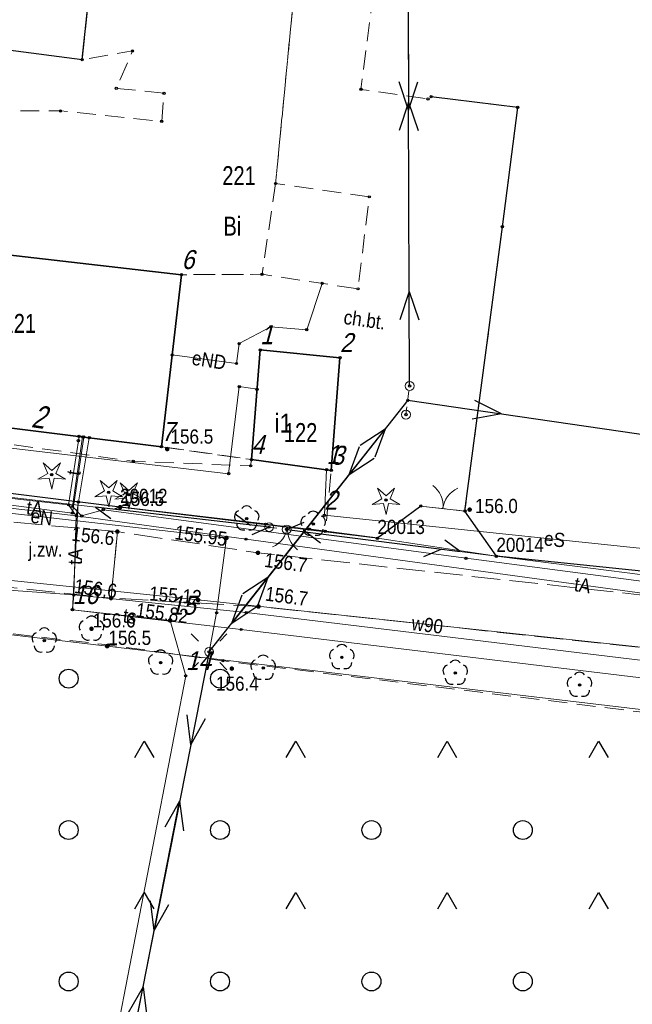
# Model space of a CAD drawing. Header units: metres. Extents: x 5548743 to 5556416, y 5707500 to 5714000.
# Tile 68 of 244: x 5554710 to 5554758, y 5709184 to 5709262. Entities that reach past the tile are written whole.
import ezdxf
from ezdxf.enums import TextEntityAlignment as Align

# ---------------------------------------------------------------- set-up
doc = ezdxf.new("R2010")
doc.units = ezdxf.units.M
for name, pattern in [('1.5_0.75', [2.25, 1.5, -0.75]), ('2.25_0.75', [3, 2.25, -0.75]), ('219-1000', [0]), ('otob_1000', [0]), ('suep_nn_1000', [0]), ('supp_1000', [1.25, 0.625, -0.625]), ('sutp_1000', [0])]:
    doc.linetypes.add(name, pattern=pattern)
doc.layers.get('0').update_dxf_attribs({"color": 2, "lineweight": 5})
doc.styles.get("Standard").update_dxf_attribs({"font": 'Working1250', "width": 0.75})
doc.linetypes.add('902-1000', pattern='A,5,0,[1,ksztalty.shx,S=1,R=0,X=0,Y=0],5', length=10)

# ---------------------------------------------------------------- blocks, each defined once
blk = doc.blocks.new('PUNKTBUD')
at = {"color": 0}
blk.add_circle((0, 0), 0.09, dxfattribs=at)
blk = doc.blocks.new('203')
at = {"linetype": 'Continuous', "lineweight": 0}
h = blk.add_hatch(color=0, dxfattribs=at)
edge = h.paths.add_edge_path()
edge.add_arc((0, 0), 0.09, 0, 360)
blk = doc.blocks.new('SM05')
at = {"color": 0, "linetype": 'Continuous', "lineweight": 13}
blk.add_circle((0, 0), 0.35, dxfattribs=at)
blk = doc.blocks.new('SUEP1')
at = {"color": 0, "linetype": 'Continuous'}
for p, q in [((0, 0), (7.5, 0)), ((7.5, 0), (5.25, 0.75)), ((7.5, 0), (5.25, -0.75)), ((7.5, 0), (22.5, 0)), ((22.5, 0), (20.25, 0.75)), ((22.5, 0), (20.25, -0.75))]:
    blk.add_line(p, q, dxfattribs=at)
blk = doc.blocks.new('US15')
at = {"color": 0, "linetype": 'Continuous', "lineweight": 13}
blk.add_circle((0, 0), 0.35, dxfattribs=at)
blk = doc.blocks.new('SM01')
at = {"color": 0, "linetype": 'Continuous', "lineweight": 13}
for p, q in [((-0.848, 0.848), (-1.414, 1.414)), ((0.849, 0.848), (1.414, 1.414)), ((-0.848, -0.849), (-1.414, -1.414)), ((0.849, -0.849), (1.414, -1.414))]:
    blk.add_line(p, q, dxfattribs=at)
blk.add_circle((0, 0), 0.35, dxfattribs=at)
blk = doc.blocks.new('PW01')
at = {"linetype": 'Continuous', "lineweight": 13}
h = blk.add_hatch(color=0, dxfattribs=at)
edge = h.paths.add_edge_path()
edge.add_arc((0, 0), 0.18, 0, 360)
blk = doc.blocks.new('OP021')
at = {"linetype": 'Continuous', "lineweight": 13}
h = blk.add_hatch(color=0, dxfattribs=at)
edge = h.paths.add_edge_path()
edge.add_arc((0, 0), 0.1, 0, 360)
at = {"color": 0, "linetype": 'Continuous', "lineweight": -3}
for centre, start, end in [((0, 0.5), 38.316, 141.684), ((-0.476, 0.154), 110.388, 213.756), ((0.476, 0.154), 326.244, 69.612), ((-0.294, -0.404), 182.272, 285.64), ((0.294, -0.404), 254.36, 357.728), ((0.294, -0.404), 254.36, 357.728)]:
    blk.add_arc(centre, 0.5, start, end, dxfattribs=at)
blk = doc.blocks.new('OK02')
at = {"color": 0, "linetype": 'Continuous', "lineweight": 0}
for centre, start, end in [((-2, 0), 0, 60), ((2, 0), 120, 180)]:
    blk.add_arc(centre, 2, start, end, dxfattribs=at)
blk = doc.blocks.new('OP011')
at = {"linetype": 'Continuous', "lineweight": 13}
h = blk.add_hatch(color=0, dxfattribs=at)
edge = h.paths.add_edge_path()
edge.add_arc((0, 0), 0.1, 0, 360)
at = {"color": 0, "linetype": 'Continuous', "lineweight": 13}
for p, q in [((-0.324, 0.105), (-0.679, 0.935)), ((-0.679, 0.935), (0, 0.341)), ((0, 0.341), (0.679, 0.935)), ((0.679, 0.935), (0.324, 0.105)), ((-1.099, -0.357), (-0.324, 0.105)), ((0.324, 0.105), (1.099, -0.357)), ((-0.2, -0.275), (-1.099, -0.357)), ((-0.2, -0.275), (0, -1.155)), ((0, -1.155), (0.2, -0.275)), ((1.099, -0.357), (0.2, -0.275))]:
    blk.add_line(p, q, dxfattribs=at)
blk = doc.blocks.new('SUTP')
at = {"color": 0, "linetype": 'Continuous'}
for p, q in [((0, 0), (1.299, 0.75)), ((0, 0), (13.848, 0)), ((2.799, -0.75), (1.5, 0)), ((11.049, -0.75), (12.348, 0)), ((13.848, 0), (12.549, 0.75))]:
    blk.add_line(p, q, dxfattribs=at)
blk = doc.blocks.new('OTZK3')
at = {"color": 0, "linetype": 'Continuous'}
for p, q in [((-0.75, -0.433), (0, 0.866)), ((0, 0.866), (0.75, -0.433))]:
    blk.add_line(p, q, dxfattribs=at)
blk = doc.blocks.new('OTZK1')
at = {"color": 0, "linetype": 'Continuous'}
blk.add_circle((0, 0), 0.75, dxfattribs=at)
blk = doc.blocks.new('PIKIETAW1891')
at = {"color": 0}
blk.add_circle((0, 0), 0.09, dxfattribs=at)

msp = doc.modelspace()

# ---------------------------------------------------------------- linework, layer by layer
at = {"layer": '218-kontur użytku gruntowego', "color": 3, "linetype": 'CONTINUOUS', "lineweight": 18, "flags": 128}
for points in [[(5554697.51, 5709226.05), (5554717.67, 5709223.54)], [(5554717.67, 5709223.54), (5554697.51, 5709226.05)], [(5554717.67, 5709223.54), (5554738.07, 5709221.08)], [(5554738.07, 5709221.08), (5554717.67, 5709223.54)], [(5554738.07, 5709221.08), (5554747.5, 5709219.66)], [(5554747.5, 5709219.66), (5554738.07, 5709221.08)], [(5554747.5, 5709219.66), (5554762.83, 5709218.08)], [(5554762.83, 5709218.08), (5554747.5, 5709219.66)], [(5554857.11, 5709195.87), (5554693.04, 5709215.32)], [(5554693.04, 5709215.32), (5554857.11, 5709195.87)]]:
    msp.add_lwpolyline(points, dxfattribs=at)
at = {"layer": '219-działka ewidencyjna', "color": 7, "linetype": '219-1000', "lineweight": 18, "flags": 128}
for points in [[(5554697.51, 5709226.05), (5554717.67, 5709223.54)], [(5554717.67, 5709223.54), (5554738.07, 5709221.08)], [(5554738.07, 5709221.08), (5554747.5, 5709219.66)], [(5554762.83, 5709218.08), (5554747.5, 5709219.66)], [(5554857.11, 5709195.87), (5554693.04, 5709215.32)]]:
    msp.add_lwpolyline(points, dxfattribs=at)
at = {"layer": '312-budynek ewidencyjny', "color": 7, "linetype": 'CONTINUOUS', "lineweight": 35, "flags": 128}
for points in [[(5554705.09, 5709243.98), (5554722.54, 5709241.97)], [(5554722.54, 5709241.97), (5554720.95, 5709228.34)], [(5554728.09, 5709227.32), (5554728.78, 5709236.01)], [(5554728.78, 5709236.01), (5554735.1, 5709235.39)], [(5554735.1, 5709235.39), (5554734.41, 5709226.46)], [(5554720.95, 5709228.34), (5554704.6, 5709230.37)], [(5554734.41, 5709226.46), (5554728.09, 5709227.32)]]:
    msp.add_lwpolyline(points, dxfattribs=at)
at = {"layer": 'brama', "color": 7, "linetype": 'otob_1000', "lineweight": 18, "flags": 128}
for points in [[(5554741.51, 5709223.63), (5554745, 5709223.24)], [(5554732.71, 5709221.8), (5554729.19, 5709222.2)]]:
    msp.add_lwpolyline(points, dxfattribs=at)
at = {"layer": 'chodnik', "color": 7, "linetype": '1.5_0.75', "lineweight": 18, "flags": 128}
for points in [[(5554731.41, 5709263.76), (5554718.91, 5709265.09), (5554719.91, 5709274.84), (5554716.4, 5709275.21), (5554716.31, 5709274.38), (5554714.67, 5709259.02), (5554718.66, 5709259.7), (5554717.37, 5709256.74), (5554721.15, 5709256.35), (5554720.98, 5709254.12), (5554712.95, 5709254.95), (5554708.21, 5709254.96), (5554703.61, 5709255.43), (5554690.69, 5709256.95), (5554691.52, 5709251.89), (5554697.04, 5709251.25), (5554695.03, 5709233.31), (5554698.37, 5709232.91), (5554700.44, 5709230.79), (5554701.44, 5709229.57), (5554718.72, 5709227.18), (5554728.02, 5709226.82), (5554728.09, 5709227.32), (5554720.95, 5709228.34), (5554704.6, 5709230.37), (5554704.66, 5709232.07), (5554700.65, 5709232.58), (5554700.77, 5709233.93), (5554696.16, 5709234.43), (5554696.83, 5709244.59), (5554697.78, 5709244.46), (5554698.18, 5709249.17), (5554698.97, 5709249.04), (5554699.07, 5709251.44), (5554704.88, 5709250.72), (5554704.65, 5709248.02), (5554705.5, 5709247.94), (5554705.09, 5709243.98), (5554722.54, 5709241.97), (5554728.93, 5709242), (5554730, 5709249.2)], [(5554720.95, 5709228.34), (5554728.09, 5709227.32), (5554728.78, 5709236.01), (5554735.1, 5709235.39), (5554734.41, 5709226.46), (5554733.94, 5709221.63), (5554738.07, 5709221.08), (5554741.51, 5709223.63), (5554745, 5709223.24), (5554747.98, 5709245.77), (5554749.19, 5709255.23), (5554742.33, 5709256.07), (5554742.08, 5709255.9), (5554736.76, 5709256.66), (5554737.57, 5709262.85), (5554731.41, 5709263.76), (5554730, 5709249.2), (5554737.42, 5709248.14), (5554736.53, 5709240.85), (5554728.93, 5709242), (5554722.54, 5709241.97)]]:
    msp.add_lwpolyline(points, close=True, dxfattribs=at)
at = {"layer": 'jezdnia', "color": 7, "linetype": '2.25_0.75', "lineweight": 18, "flags": 128}
for points in [[(5554701.32, 5709217.98), (5554716.96, 5709216.34), (5554717.46, 5709221.61), (5554702.01, 5709223)], [(5554717.46, 5709221.61), (5554716.96, 5709216.34), (5554728.64, 5709215.67), (5554775.93, 5709210.62), (5554782.05, 5709209.96), (5554826.5, 5709205.74), (5554878.37, 5709198.24), (5554943.14, 5709190.66), (5555001.12, 5709182.04), (5555003.76, 5709177.73), (5555010.54, 5709177.44), (5555013.5, 5709180.41), (5555057.53, 5709174.57), (5555076.46, 5709171.71), (5555082.17, 5709172.29), (5555083.25, 5709176.06), (5555059.01, 5709179.27), (5555001.7, 5709187.38), (5554966.18, 5709191.8), (5554963.34, 5709193.88), (5554961.49, 5709196.41), (5554957.2, 5709197.24), (5554957.81, 5709193.2), (5554943.24, 5709195.42), (5554947.46, 5709198.02), (5554940.45, 5709198.43), (5554932.83, 5709196.31), (5554879.01, 5709202.67), (5554826.73, 5709209.45), (5554775.98, 5709215.02), (5554763.05, 5709216.14), (5554728.6, 5709219.93)]]:
    msp.add_lwpolyline(points, close=True, dxfattribs=at)
at = {"layer": 'ogrodzenie trwałe', "color": 7, "linetype": '902-1000', "lineweight": 25, "flags": 128}
for points in [[(5554686.54, 5709262.71), (5554714.67, 5709259.02), (5554716.31, 5709274.38), (5554716.78, 5709278.78)], [(5554767.45, 5709258.72), (5554766.29, 5709249.72), (5554763.12, 5709250.05), (5554762.5, 5709242.81), (5554765.43, 5709242.44), (5554762.83, 5709218.08), (5554747.5, 5709219.66), (5554745, 5709223.24)], [(5554745, 5709223.24), (5554747.98, 5709245.77), (5554749.19, 5709255.23), (5554742.33, 5709256.07)], [(5554729.19, 5709222.2), (5554717.67, 5709223.54), (5554697.51, 5709226.05), (5554692.89, 5709230.73), (5554689.09, 5709249.82)], [(5554741.51, 5709223.63), (5554738.07, 5709221.08), (5554732.6, 5709221.81)]]:
    msp.add_lwpolyline(points, dxfattribs=at)
at = {"layer": 'przewód elektroenergetyczny niskiego napięcia', "color": 1, "linetype": 'suep_nn_1000', "lineweight": 18, "flags": 128}
for points in [[(5554740.46, 5709277.51), (5554740.62, 5709233.15)], [(5554740.48, 5709232.02), (5554724.73, 5709212.08)], [(5554792.37, 5709224.44), (5554740.48, 5709232.02)], [(5554740.48, 5709232.02), (5554792.37, 5709224.44)], [(5554792.37, 5709224.44), (5554740.48, 5709232.02)], [(5554740.48, 5709232.02), (5554792.37, 5709224.44)], [(5554724.73, 5709212.08), (5554718.04, 5709178.17)]]:
    msp.add_lwpolyline(points, dxfattribs=at)
at = {"layer": 'przewód elektroenergetyczny podziemny', "color": 1, "linetype": 'CONTINUOUS', "lineweight": 18, "flags": 128}
for points in [[(5554721.8, 5709235.61), (5554726.9, 5709234.93), (5554727.11, 5709236.51), (5554729.63, 5709237.85), (5554732.47, 5709237.61), (5554733.69, 5709241.28)], [(5554767.96, 5709235.33), (5554766.89, 5709219.44), (5554733.87, 5709222.9), (5554734.04, 5709226.51)], [(5554728.53, 5709232.89), (5554727.12, 5709233.1), (5554726.28, 5709226.2), (5554702.96, 5709228.93), (5554700.41, 5709229.68), (5554697.9, 5709232.55), (5554696.73, 5709232.75), (5554696.98, 5709234.34)], [(5554724.73, 5709212.08), (5554725.32, 5709215.17), (5554726.11, 5709221.11), (5554701.25, 5709223.95), (5554692.3, 5709229.6), (5554691.03, 5709233.55)]]:
    msp.add_lwpolyline(points, dxfattribs=at)
at = {"layer": 'przewód telekomunikacyjny napowietrzny', "color": 30, "linetype": 'sutp_1000', "lineweight": 18, "flags": 128}
for points in [[(5554678.61, 5709227.83), (5554729.49, 5709221.96)], [(5554783.18, 5709215.12), (5554730.88, 5709221.78)], [(5554730.88, 5709221.78), (5554783.18, 5709215.12)]]:
    msp.add_lwpolyline(points, dxfattribs=at)
at = {"layer": 'przewód telekomunikacyjny podziemny', "color": 30, "linetype": 'CONTINUOUS', "lineweight": 18, "flags": 128}
for points in [[(5554704.23, 5709224.04), (5554707.18, 5709223.95), (5554713.9, 5709223.08), (5554714.8, 5709229.1)], [(5554713.59, 5709223.73), (5554714.37, 5709228.81), (5554714.42, 5709229.15)], [(5554714.7, 5709229.12), (5554713.89, 5709223.6), (5554714.62, 5709222.85)], [(5554714.2, 5709222.86), (5554715.23, 5709229.05)], [(5554697.27, 5709225.75), (5554699.43, 5709224.69), (5554708.31, 5709223.54), (5554714.2, 5709222.86)], [(5554697.64, 5709224.78), (5554698.37, 5709224.35), (5554699.9, 5709225.26), (5554713.59, 5709223.73)], [(5554742.46, 5709100), (5554741.1, 5709099.69), (5554738.17, 5709112.81), (5554732.17, 5709112.52), (5554725.41, 5709112.62), (5554722.76, 5709114.27), (5554720.98, 5709121.11), (5554716.2, 5709136.74), (5554711.35, 5709151.75), (5554711.19, 5709156.03), (5554712.94, 5709164.19), (5554716.76, 5709178.48), (5554722.88, 5709210.18), (5554721.64, 5709214.57), (5554713.91, 5709215.42), (5554714.36, 5709223.95)], [(5554713.59, 5709223.73), (5554714.2, 5709222.86)], [(5554714.62, 5709222.85), (5554716.35, 5709223.34), (5554745.1, 5709219.5), (5554764.82, 5709216.92), (5554770.56, 5709217.66), (5554777.19, 5709218.29), (5554788.73, 5709219.69), (5554793.34, 5709219.63), (5554808.74, 5709217.27), (5554823.94, 5709215.39), (5554837.22, 5709214.14), (5554847.57, 5709213.09), (5554863.12, 5709211.32), (5554890.92, 5709207.12), (5554923.12, 5709204.33), (5554945.68, 5709202.75), (5554960.36, 5709202.17), (5554963.47, 5709201.9), (5554968.33, 5709201.71)], [(5554714.62, 5709222.85), (5554716.35, 5709223.34), (5554745.1, 5709219.5), (5554764.82, 5709216.92), (5554770.56, 5709217.66), (5554777.19, 5709218.29), (5554788.73, 5709219.69), (5554793.34, 5709219.63), (5554808.74, 5709217.27), (5554823.94, 5709215.39), (5554837.22, 5709214.14), (5554847.57, 5709213.09), (5554863.12, 5709211.32), (5554890.92, 5709207.12), (5554923.12, 5709204.33), (5554945.68, 5709202.75), (5554960.36, 5709202.17), (5554963.47, 5709201.9), (5554968.33, 5709201.71)], [(5554714.2, 5709222.86), (5554714.01, 5709216.59)], [(5554925.56, 5709196.35), (5554913.94, 5709197.47), (5554852.96, 5709205.89), (5554828.91, 5709209.01), (5554789.82, 5709213.85), (5554763.3, 5709216.16), (5554727.66, 5709221.01), (5554714.2, 5709222.86)], [(5554697.09, 5709214.36), (5554699.95, 5709217.11), (5554702.94, 5709217.38), (5554714.01, 5709216.59)], [(5554714.01, 5709216.59), (5554713.9, 5709215.42), (5554727.27, 5709213.85), (5554762.04, 5709209.65), (5554789.46, 5709206.89), (5554828.23, 5709202.12), (5554850.71, 5709199.22), (5554908.67, 5709191.73), (5554933.91, 5709190.97), (5554958.48, 5709187.69), (5555003.43, 5709179.99), (5555037.45, 5709174.45), (5555074.43, 5709169.6)], [(5554714.01, 5709216.59), (5554727.68, 5709215.19), (5554762.17, 5709211.02), (5554789.45, 5709208.5), (5554828.27, 5709204.42), (5554851.1, 5709201.05), (5554908.76, 5709192.88), (5554934.14, 5709192.42), (5554958.65, 5709188.65), (5555002.81, 5709180.94), (5555037.7, 5709175.74), (5555074.67, 5709170.26)]]:
    msp.add_lwpolyline(points, dxfattribs=at)
at = {"layer": 'przewód wodociągowy', "color": 5, "linetype": 'CONTINUOUS', "lineweight": 18, "flags": 128}
msp.add_lwpolyline([(5554959.04, 5709190.38), (5554937.03, 5709192.26), (5554904.65, 5709194.53), (5554862.86, 5709200.97), (5554830.73, 5709205.41), (5554781.39, 5709210.41), (5554774.5, 5709211.14), (5554761.18, 5709212.2), (5554723.86, 5709216.19), (5554697.55, 5709218.93), (5554690.19, 5709218.76), (5554687.21, 5709193.04), (5554688.15, 5709180.99), (5554690.96, 5709170.79)], dxfattribs=at)
at = {"layer": 'słup przewodów napowietrznych', "color": 7, "linetype": 'supp_1000', "lineweight": 18, "flags": 128}
for points in [[(5554740.33, 5709230.88), (5554740.62, 5709233.15)], [(5554729.49, 5709221.96), (5554730.88, 5709221.78)]]:
    msp.add_lwpolyline(points, dxfattribs=at)
at = {"layer": 'teren zalesiony', "color": 7, "linetype": '1.5_0.75', "lineweight": 18, "flags": 128}
msp.add_lwpolyline([(5554691.6, 5709207.65), (5554690.51, 5709182), (5554696.52, 5709157.57), (5554711.31, 5709161.91), (5554737.93, 5709169.57), (5554741.32, 5709156.87), (5554776.61, 5709167.89), (5554772.78, 5709181.8), (5554767.49, 5709206.27), (5554725.82, 5709211.37), (5554716.75, 5709212.63), (5554700.71, 5709214.47), (5554696.28, 5709213.23)], close=True, dxfattribs=at)

# ---------------------------------------------------------------- block references
at = {"layer": '203-punkt graniczny', "color": 7, "linetype": 'CONTINUOUS', "lineweight": 18}
for p in [(5554717.67, 5709223.54), (5554738.07, 5709221.08), (5554747.5, 5709219.66)]:
    msp.add_blockref('203', p, dxfattribs=at)
at = {"layer": 'brama', "color": 7, "linetype": 'CONTINUOUS', "lineweight": 18}
for p, rotation in [((5554743.255, 5709223.435), 353.624), ((5554730.95, 5709222), 173.517)]:
    msp.add_blockref('OK02', p, dxfattribs=dict(at, rotation=rotation))
at = {"layer": 'drzewo iglaste', "color": 94, "linetype": 'CONTINUOUS', "lineweight": 18}
for p in [(5554712.26, 5709226.12), (5554716.77, 5709224.73), (5554718.37, 5709224.53), (5554738.75, 5709224.11)]:
    msp.add_blockref('OP011', p, dxfattribs=at)
at = {"layer": 'drzewo liściaste', "color": 94, "linetype": 'CONTINUOUS', "lineweight": 18}
for p in [(5554727.71, 5709222.64), (5554732.98, 5709222.22), (5554715.41, 5709213.91), (5554711.67, 5709212.97), (5554720.89, 5709211.22), (5554735.25, 5709211.65), (5554729.02, 5709210.81), (5554744.24, 5709210.41), (5554754.09, 5709209.46)]:
    msp.add_blockref('OP021', p, dxfattribs=at)
at = {"layer": 'latarnia', "color": 7, "linetype": 'CONTINUOUS', "lineweight": 18}
msp.add_blockref('SM01', (5554724.73, 5709212.08), dxfattribs=at)
at = {"layer": 'pikieta naturalna', "color": 7, "linetype": 'CONTINUOUS', "lineweight": 13}
for p in [(5554721.41, 5709228.15), (5554717.67, 5709223.54), (5554745.38, 5709223.35), (5554717.46, 5709221.61), (5554728.6, 5709219.93), (5554716.96, 5709216.34), (5554728.64, 5709215.67), (5554715.41, 5709213.91), (5554716.65, 5709212.53), (5554726.53, 5709210.75)]:
    msp.add_blockref('PW01', p, dxfattribs=at)
at = {"layer": 'przewód elektroenergetyczny niskiego napięcia', "color": 1, "linetype": 'CONTINUOUS', "lineweight": 18}
for p, rotation in [((5554740.46, 5709277.51), 270.207), ((5554740.62, 5709233.15), 90.207), ((5554740.48, 5709232.02), 231.696), ((5554740.48, 5709232.02), 351.689), ((5554740.48, 5709232.02), 351.689), ((5554724.73, 5709212.08), 51.696), ((5554724.73, 5709212.08), 258.84), ((5554718.04, 5709178.17), 78.84)]:
    msp.add_blockref('SUEP1', p, dxfattribs=dict(at, rotation=rotation))
at = {"layer": 'przewód telekomunikacyjny napowietrzny', "color": 30, "linetype": 'CONTINUOUS', "lineweight": 18}
for p, rotation in [((5554729.49, 5709221.96), 173.419), ((5554730.88, 5709221.78), 352.743)]:
    msp.add_blockref('SUTP', p, dxfattribs=dict(at, rotation=rotation))
at = {"layer": 'Punkt budynku', "color": 5, "linetype": 'CONTINUOUS', "lineweight": 13}
for p in [(5554722.54, 5709241.97), (5554728.78, 5709236.01), (5554735.1, 5709235.39), (5554720.95, 5709228.34), (5554728.09, 5709227.32), (5554734.41, 5709226.46)]:
    msp.add_blockref('PUNKTBUD', p, dxfattribs=at)
at = {"layer": 'Punkt roboczy BDOT GESUT K1', "color": 6, "linetype": 'CONTINUOUS', "lineweight": 18}
for p in [(5554718.66, 5709259.7), (5554714.67, 5709259.02), (5554714.67, 5709259.02), (5554717.37, 5709256.74), (5554736.76, 5709256.66), (5554721.15, 5709256.35), (5554742.08, 5709255.9), (5554742.33, 5709256.07), (5554742.33, 5709256.07), (5554712.95, 5709254.95), (5554749.19, 5709255.23), (5554749.19, 5709255.23), (5554720.98, 5709254.12), (5554730, 5709249.2), (5554730, 5709249.2), (5554737.42, 5709248.14), (5554747.98, 5709245.77), (5554747.98, 5709245.77), (5554722.54, 5709241.97), (5554722.54, 5709241.97), (5554728.93, 5709242), (5554728.93, 5709242), (5554733.69, 5709241.28), (5554736.53, 5709240.85), (5554729.63, 5709237.85), (5554732.47, 5709237.61), (5554727.11, 5709236.51), (5554721.8, 5709235.61), (5554728.78, 5709236.01), (5554726.9, 5709234.93), (5554735.1, 5709235.39), (5554727.12, 5709233.1), (5554740.62, 5709233.15), (5554740.62, 5709233.15), (5554728.53, 5709232.89), (5554740.48, 5709232.02), (5554740.48, 5709232.02), (5554740.48, 5709232.02), (5554740.33, 5709230.88), (5554714.37, 5709228.81), (5554714.42, 5709229.15), (5554714.7, 5709229.12), (5554714.8, 5709229.1), (5554715.23, 5709229.05), (5554720.95, 5709228.34), (5554720.95, 5709228.34), (5554721.41, 5709228.15), (5554718.72, 5709227.18), (5554728.09, 5709227.32), (5554728.09, 5709227.32), (5554712.26, 5709226.12), (5554726.28, 5709226.2), (5554728.02, 5709226.82), (5554734.04, 5709226.51), (5554734.41, 5709226.46), (5554716.77, 5709224.73), (5554718.37, 5709224.53), (5554713.59, 5709223.73), (5554713.59, 5709223.73), (5554713.59, 5709223.73), (5554714.36, 5709223.95), (5554738.75, 5709224.11), (5554713.89, 5709223.6), (5554713.9, 5709223.08), (5554716.35, 5709223.34), (5554716.35, 5709223.34), (5554717.67, 5709223.54), (5554717.67, 5709223.54), (5554741.51, 5709223.63), (5554741.51, 5709223.63), (5554741.51, 5709223.63), (5554745, 5709223.24), (5554745, 5709223.24), (5554745, 5709223.24), (5554745, 5709223.24), (5554745.38, 5709223.35), (5554714.2, 5709222.86), (5554714.2, 5709222.86), (5554714.2, 5709222.86), (5554714.2, 5709222.86), (5554714.2, 5709222.86), (5554714.62, 5709222.85), (5554714.62, 5709222.85), (5554714.62, 5709222.85), (5554727.71, 5709222.64), (5554729.19, 5709222.2), (5554729.19, 5709222.2), (5554732.98, 5709222.22), (5554733.87, 5709222.9), (5554717.46, 5709221.61), (5554717.46, 5709221.61), (5554717.46, 5709221.61), (5554729.49, 5709221.96), (5554729.49, 5709221.96), (5554730.88, 5709221.78), (5554730.88, 5709221.78), (5554732.6, 5709221.81), (5554732.71, 5709221.8), (5554733.94, 5709221.63), (5554726.11, 5709221.11), (5554726.11, 5709221.11), (5554727.66, 5709221.01), (5554738.07, 5709221.08), (5554738.07, 5709221.08), (5554728.6, 5709219.93), (5554728.6, 5709219.93), (5554745.1, 5709219.5), (5554745.1, 5709219.5), (5554747.5, 5709219.66), (5554714.01, 5709216.59), (5554714.01, 5709216.59), (5554714.01, 5709216.59), (5554714.01, 5709216.59), (5554716.96, 5709216.34), (5554716.96, 5709216.34), (5554716.96, 5709216.34), (5554723.86, 5709216.19), (5554723.86, 5709216.19), (5554713.9, 5709215.42), (5554713.91, 5709215.42), (5554725.32, 5709215.17), (5554727.68, 5709215.19), (5554728.64, 5709215.67), (5554728.64, 5709215.67), (5554721.64, 5709214.57), (5554721.64, 5709214.57), (5554715.41, 5709213.91), (5554715.41, 5709213.91), (5554727.27, 5709213.85), (5554711.67, 5709212.97), (5554716.65, 5709212.53), (5554716.75, 5709212.63), (5554724.73, 5709212.08), (5554724.73, 5709212.08), (5554724.73, 5709212.08), (5554724.73, 5709212.08), (5554724.73, 5709212.08), (5554725.82, 5709211.37), (5554735.25, 5709211.65), (5554720.89, 5709211.22), (5554726.53, 5709210.75), (5554729.02, 5709210.81), (5554722.88, 5709210.18), (5554744.24, 5709210.41), (5554754.09, 5709209.46)]:
    msp.add_blockref('PIKIETAW1891', p, dxfattribs=at)
at = {"layer": 'rzedna', "color": 1, "linetype": 'CONTINUOUS', "lineweight": 18}
msp.add_blockref('PW01', (5554726.11, 5709221.11), dxfattribs=at)
at = {"layer": 'rzedna', "color": 5, "linetype": 'CONTINUOUS', "lineweight": 18}
msp.add_blockref('PW01', (5554723.86, 5709216.19), dxfattribs=at)
at = {"layer": 'rzedna', "color": 30, "linetype": 'CONTINUOUS', "lineweight": 18}
msp.add_blockref('PW01', (5554721.64, 5709214.57), dxfattribs=at)
at = {"layer": 'słup przewodów napowietrznych', "color": 7, "linetype": 'CONTINUOUS', "lineweight": 18}
for name, p in [('SM05', (5554740.62, 5709233.15)), ('SM05', (5554740.33, 5709230.88)), ('SM05', (5554729.49, 5709221.96)), ('SM05', (5554730.88, 5709221.78)), ('US15', (5554724.73, 5709212.08))]:
    msp.add_blockref(name, p, dxfattribs=at)
at = {"layer": 'teren zalesiony', "color": 7, "linetype": 'CONTINUOUS', "lineweight": 18}
for name, p in [('OTZK1', (5554713.596, 5709209.956)), ('OTZK1', (5554725.596, 5709209.956)), ('OTZK3', (5554719.596, 5709204.136)), ('OTZK3', (5554731.596, 5709204.136)), ('OTZK3', (5554743.596, 5709204.136)), ('OTZK3', (5554755.596, 5709204.136)), ('OTZK1', (5554713.596, 5709197.956)), ('OTZK1', (5554725.596, 5709197.956)), ('OTZK1', (5554737.596, 5709197.956)), ('OTZK1', (5554749.596, 5709197.956)), ('OTZK3', (5554719.596, 5709192.136)), ('OTZK3', (5554731.596, 5709192.136)), ('OTZK3', (5554743.596, 5709192.136)), ('OTZK3', (5554755.596, 5709192.136)), ('OTZK1', (5554713.596, 5709185.956)), ('OTZK1', (5554725.596, 5709185.956)), ('OTZK1', (5554737.596, 5709185.956)), ('OTZK1', (5554749.596, 5709185.956))]:
    msp.add_blockref(name, p, dxfattribs=at)

# ---------------------------------------------------------------- texts
at = {"layer": '203-punkt graniczny-Atr103', "color": 7, "width": 0.9}
for s, p in [('20012', (5554717.67, 5709223.54)), ('20012', (5554717.67, 5709223.54)), ('20013', (5554738.07, 5709221.08)), ('20013', (5554738.07, 5709221.08)), ('20014', (5554747.5, 5709219.66)), ('20014', (5554747.5, 5709219.66))]:
    msp.add_text(s, height=1.125, dxfattribs=at).set_placement(p, align=Align.BOTTOM_LEFT)
at = {"layer": '210-oznaczenie konturu użytku gruntowego', "color": 3, "linetype": 'CONTINUOUS', "lineweight": 18, "width": 0.79}
msp.add_text('Bi', height=1.5, dxfattribs=at).set_placement((5554725.87, 5709245.07))
at = {"layer": '211-numer działki ewidencyjnej', "color": 7, "linetype": 'CONTINUOUS', "lineweight": 18, "width": 0.79}
msp.add_text('221', height=1.5, dxfattribs=at).set_placement((5554725.78, 5709249.07))
at = {"layer": '238-Punkt adresowy budynku', "color": 7, "linetype": 'CONTINUOUS', "lineweight": 18, "oblique": 15, "width": 0.79}
msp.add_text('2', height=1.8, rotation=-8.371, dxfattribs=at).set_placement((5554711.11, 5709229.82), align=Align.CENTER)
at = {"layer": '312-oznaczenie budynku ewidencyjnego', "color": 7, "linetype": 'CONTINUOUS', "lineweight": 18, "width": 0.79}
for s, p in [('121', (5554708.37, 5709237.36)), ('122', (5554730.66, 5709228.71))]:
    msp.add_text(s, height=1.5, dxfattribs=at).set_placement(p)
at = {"layer": '312-oznaczenie budynku ewidencyjnego-Atr117', "color": 7, "width": 0.9}
msp.add_text('i1', height=1.5, dxfattribs=at).set_placement((5554730.62, 5709230.21), align=Align.MIDDLE_CENTER)
at = {"layer": 'chodnik-Atr17', "color": 7, "width": 0.9}
msp.add_text('ch.bt.', height=1.125, rotation=351.957, dxfattribs=at).set_placement((5554735.34, 5709238.07))
at = {"layer": 'jezdnia-Atr17', "color": 7, "width": 0.9}
msp.add_text('j.zw.', height=1.125, dxfattribs=at).set_placement((5554710.41, 5709219.62))
at = {"layer": 'pikieta naturalna-Atr2', "color": 7, "width": 0.9}
for s, p in [('156.5', (5554721.67, 5709228.58)), ('156.5', (5554717.77, 5709223.64)), ('156.0', (5554745.81, 5709223.08)), ('156.6', (5554715.51, 5709214.01)), ('156.5', (5554716.75, 5709212.63)), ('156.4', (5554725.28, 5709209))]:
    msp.add_text(s, height=1.125, dxfattribs=at).set_placement(p)
for s, rotation, p in [('156.6', -6.61, (5554713.78, 5709220.9)), ('156.7', 352.405, (5554729.06, 5709218.82)), ('156.7', 352.592, (5554729.12, 5709216.15))]:
    msp.add_text(s, height=1.125, rotation=rotation, dxfattribs=at).set_placement(p)
msp.add_text('156.6', height=1.125, rotation=-7.287, dxfattribs=at).set_placement((5554714.06, 5709217.31), align=Align.MIDDLE_LEFT)
at = {"layer": 'przewód elektroenergetyczny podziemny-Atr1', "color": 1, "width": 0.9}
for s, rotation, p in [('eND', 351.067, (5554723.39, 5709235.4)), ('eN', -7.835, (5554710.61, 5709222.88)), ('eS', 354.018, (5554751.29, 5709221.08))]:
    msp.add_text(s, height=1.125, rotation=rotation, dxfattribs=at).set_placement(p, align=Align.MIDDLE_LEFT)
at = {"layer": 'przewód telekomunikacyjny podziemny-Atr1', "color": 30, "width": 0.9}
for s, rotation, p in [('t', 80.024, (5554713.95, 5709226.09)), ('tA', 351.343, (5554710.28, 5709223.55)), ('tA', 86.891, (5554714.08, 5709218.99)), ('tA', 350.927, (5554753.7, 5709217.47)), ('ts', 352.454, (5554717.93, 5709214.98))]:
    msp.add_text(s, height=1.125, rotation=rotation, dxfattribs=at).set_placement(p, align=Align.MIDDLE_LEFT)
at = {"layer": 'przewód wodociągowy-Atr1', "color": 5, "width": 0.9}
msp.add_text('w90', height=1.125, rotation=352.574, dxfattribs=at).set_placement((5554740.8, 5709214.38), align=Align.MIDDLE_LEFT)
at = {"layer": 'Punkt budynku-Atr104', "color": 5, "oblique": 15, "width": 0.9}
for s, p in [('6', (5554722.54, 5709241.97)), ('1', (5554728.78, 5709236.01)), ('2', (5554735.1, 5709235.39)), ('7', (5554720.95, 5709228.34)), ('4', (5554728.09, 5709227.32)), ('3', (5554734.41, 5709226.46))]:
    msp.add_text(s, height=1.5, dxfattribs=at).set_placement(p, align=Align.BOTTOM_LEFT)
at = {"layer": 'Punkt roboczy BDOT GESUT K1-Atr103', "color": 6, "oblique": 15, "width": 0.9}
for s, p in [('1', (5554734.04, 5709226.51)), ('2', (5554733.87, 5709222.9)), ('16', (5554713.91, 5709215.42)), ('15', (5554721.64, 5709214.57)), ('15', (5554721.64, 5709214.57)), ('14', (5554722.88, 5709210.18))]:
    msp.add_text(s, height=1.5, dxfattribs=at).set_placement(p, align=Align.BOTTOM_LEFT)
at = {"layer": 'rzedna-Atr2', "color": 1, "width": 0.9}
msp.add_text('155.95', height=1.125, rotation=-7.835, dxfattribs=at).set_placement((5554722.03, 5709221.57), align=Align.MIDDLE_LEFT)
at = {"layer": 'rzedna-Atr2', "color": 5, "width": 0.9}
msp.add_text('155.12', height=1.125, rotation=355.44, dxfattribs=at).set_placement((5554719.95, 5709216.16))
at = {"layer": 'rzedna-Atr2', "color": 30, "width": 0.9}
msp.add_text('155.82', height=1.125, rotation=352.454, dxfattribs=at).set_placement((5554718.88, 5709214.87))

doc.saveas('drawing.dxf')
